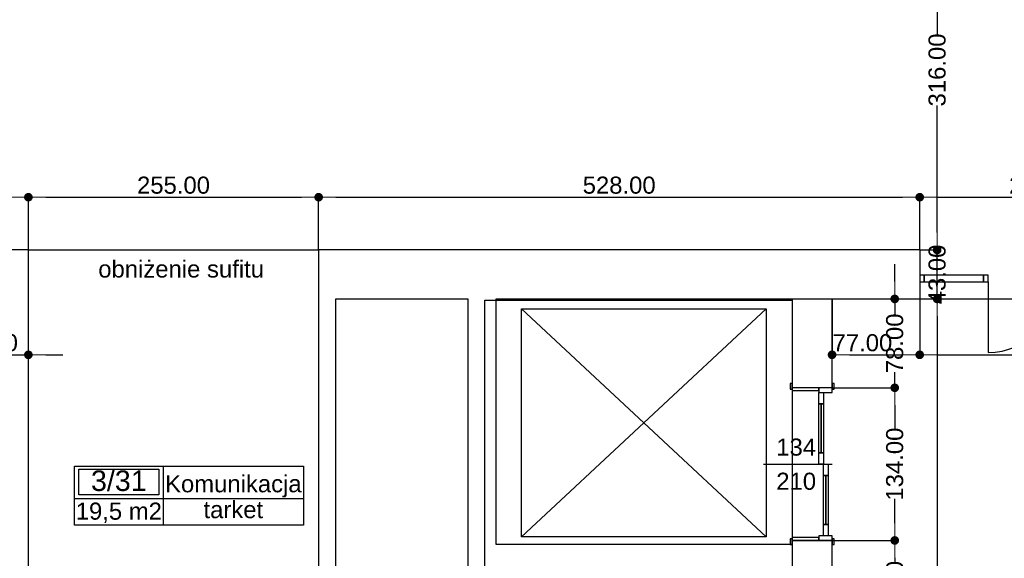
# Model space of a CAD drawing. Header units: millimetres. Extents: x -175445 to -20415, y -559200 to 231527.
# Tile 193 of 256: x -109677 to -101028, y -99683 to -94955. Entities that reach past the tile are written whole.
import ezdxf
from ezdxf.enums import TextEntityAlignment as Align

# ---------------------------------------------------------------- set-up
doc = ezdxf.new("R2010")
doc.units = ezdxf.units.MM
doc.header["$MEASUREMENT"] = 0
for name, color, linetype in [('Drzwi', 7, 'Continuous'), ('Linia', 7, 'Continuous'), ('Obiekt', 7, 'Continuous'), ('Polilinia', 7, 'Continuous'), ('Strefa', 7, 'Continuous'), ('Strop', 7, 'Continuous'), ('Tekst', 7, 'Continuous'), ('Wymiary', 63, 'Continuous'), ('Ściana', 7, 'Continuous')]:
    doc.layers.add(name, color=color, linetype=linetype)
doc.styles.add('Arial', font='txt')
doc.styles.add('Times new roman', font='txt')
doc.dimstyles.new('GENERATED_STYLE__1', dxfattribs={"dimtxt": 150, "dimasz": 152, "dimexe": 0.18, "dimexo": 0, "dimgap": 0.09, "dimtad": 1, "dimtih": 1, "dimtoh": 1, "dimlfac": 0.1, "dimzin": 0, "dimdsep": 46, "dimtxsty": 'Arial', "dimblk": 'ARROWHEAD_11', "dimblk1": 'ARROWHEAD_11', "dimblk2": 'ARROWHEAD_11', "dimcen": 0.09, "dimclrd": 114, "dimclre": 114, "dimclrt": 114, "dimazin": 0, "dimtfac": 1, "dimtdec": 4, "dimtmove": 0, "dimatfit": 3, "dimfxl": 1, "dimtolj": 1, "dimtzin": 0, "dimarcsym": 0})
doc.dimstyles.new('GENERATED_STYLE__3', dxfattribs={"dimtxt": 150, "dimasz": 152, "dimexe": 0.18, "dimexo": 0, "dimgap": 0.09, "dimtad": 1, "dimlfac": 0.1, "dimzin": 0, "dimdsep": 46, "dimtxsty": 'Arial', "dimblk": 'ARROWHEAD_11', "dimblk1": 'ARROWHEAD_11', "dimblk2": 'ARROWHEAD_11', "dimcen": 0.09, "dimclrd": 114, "dimclre": 114, "dimclrt": 114, "dimazin": 0, "dimtfac": 1, "dimtdec": 4, "dimtmove": 2, "dimatfit": 3, "dimfxl": 1, "dimtolj": 1, "dimtzin": 0, "dimarcsym": 0})
doc.dimstyles.new('GENERATED_STYLE__4', dxfattribs={"dimtxt": 150, "dimasz": 152, "dimexe": 0.18, "dimexo": 0, "dimgap": 0.09, "dimtad": 1, "dimtih": 1, "dimtoh": 1, "dimlfac": 0.1, "dimzin": 0, "dimdsep": 46, "dimtxsty": 'Arial', "dimblk": 'ARROWHEAD_11', "dimblk1": 'ARROWHEAD_11', "dimblk2": 'ARROWHEAD_11', "dimcen": 0.09, "dimclrd": 114, "dimclre": 114, "dimclrt": 114, "dimazin": 0, "dimtfac": 1, "dimtdec": 4, "dimtmove": 2, "dimatfit": 3, "dimfxl": 1, "dimtolj": 1, "dimtzin": 0, "dimarcsym": 0})

# ---------------------------------------------------------------- blocks, each defined once
blk = doc.blocks.new('Komunikacja_3_31_33', base_point=(-102723.8, 29758.5))
at = {"layer": 'Strefa'}
for p, q in [((-103502.8, 30041.4), (-101491.1, 30041.4)), ((-103502.8, 29522.8), (-103502.8, 30041.4)), ((-103463.9, 30015.4), (-102762.7, 30015.4)), ((-103463.9, 29789.1), (-103463.9, 30015.4)), ((-102762.7, 30015.4), (-102762.7, 29789.1)), ((-102723.8, 30041.4), (-102723.8, 29522.8)), ((-101491.1, 30041.4), (-101491.1, 29522.8)), ((-103502.8, 29758.5), (-101491.1, 29758.5)), ((-102762.7, 29789.1), (-103463.9, 29789.1)), ((-101491.1, 29522.8), (-103502.8, 29522.8))]:
    blk.add_line(p, q, dxfattribs=at)
at = {"layer": 'Strefa', "style": 'Arial'}
for tag, height, p in [('ROOM_NUMBER', 180, (-103113.3, 29913.5)), ('ROOM_NAME', 150, (-102107.5, 29886.9)), ('ROOM_CALC_AREA', 150, (-103113.3, 29646.4)), ('floor_f', 150, (-102107.5, 29659.8))]:
    blk.add_attdef(tag, text='', height=height, dxfattribs=at).set_placement(p, align=Align.MIDDLE_CENTER)
blk = doc.blocks.new('ARROWHEAD_11')
at = {"color": 0, "linetype": 'Continuous', "lineweight": 0}
blk.add_line((0, 0), (-1, 0), dxfattribs=at)
at = {"color": 0, "linetype": 'Continuous', "lineweight": 0, "const_width": 0.25, "flags": 128}
blk.add_lwpolyline([(-0.125, 0, 1), (0.125, 0, 1)], format="xyb", close=True, dxfattribs=at)
blk = doc.blocks.new('*D3343')
at = {"layer": 'Defpoints', "color": 0}
for p in [(-103190.7, -97406.6), (-99722.3, -97406.6), (-99330.7, -98726.6)]:
    blk.add_point(p, dxfattribs=at)
at = {"layer": 'Wymiary', "color": 114, "lineweight": -2}
for p, q in [((-103190.7, -97406.6), (-99722.1, -97406.6)), ((-99722.3, -97558.6), (-99722.3, -97762.5)), ((-99722.3, -98574.6), (-99722.3, -98370.7)), ((-99330.7, -98726.6), (-99722.5, -98726.6))]:
    blk.add_line(p, q, dxfattribs=at)
at = {"layer": 'Wymiary', "color": 114, "lineweight": -2, "xscale": 152, "yscale": 152, "zscale": 152}
for p, rotation in [((-99722.3, -97406.6), 90), ((-99722.3, -98726.6), 270)]:
    blk.add_blockref('ARROWHEAD_11', p, dxfattribs=dict(at, rotation=rotation))
at = {"layer": 'Wymiary', "color": 114, "lineweight": 13, "insert": (-99722.3, -98066.6), "char_height": 150, "attachment_point": 5, "rotation": 90, "style": 'Arial'}
blk.add_mtext('\\A1;132.00', dxfattribs=at)
blk = doc.blocks.new('*D3344')
at = {"layer": 'Defpoints', "color": 0}
for p in [(-99722.3, -97096.6), (-99050.7, -97096.6), (-103190.7, -97406.6)]:
    blk.add_point(p, dxfattribs=at)
at = {"layer": 'Wymiary', "color": 114, "lineweight": -2}
for p, q in [((-99722.3, -96944.6), (-99722.3, -96792.6)), ((-99050.7, -97096.6), (-99722.5, -97096.6)), ((-99722.3, -97406.6), (-99722.3, -97096.6)), ((-103190.7, -97406.6), (-99722.1, -97406.6)), ((-99722.3, -97558.6), (-99722.3, -97710.6))]:
    blk.add_line(p, q, dxfattribs=at)
at = {"layer": 'Wymiary', "color": 114, "lineweight": -2, "xscale": 152, "yscale": 152, "zscale": 152}
for p, rotation in [((-99722.3, -97096.6), 270), ((-99722.3, -97406.6), 90)]:
    blk.add_blockref('ARROWHEAD_11', p, dxfattribs=dict(at, rotation=rotation))
at = {"layer": 'Wymiary', "color": 114, "lineweight": 13, "insert": (-99722.3, -97251.6), "char_height": 150, "attachment_point": 5, "rotation": 90, "style": 'Arial'}
blk.add_mtext('\\A1;31.00', dxfattribs=at)
blk = doc.blocks.new('*D3352')
at = {"layer": 'Defpoints', "color": 0}
for p in [(-102540.8, -99526.6), (-101990.1, -99526.6), (-102655.8, -100526.6)]:
    blk.add_point(p, dxfattribs=at)
at = {"layer": 'Wymiary', "color": 114, "lineweight": -2}
for p, q in [((-102540.8, -99526.6), (-101989.9, -99526.6)), ((-101990.1, -99678.6), (-101990.1, -99722.4)), ((-101990.1, -100374.6), (-101990.1, -100330.7)), ((-102655.8, -100526.6), (-101989.9, -100526.6))]:
    blk.add_line(p, q, dxfattribs=at)
at = {"layer": 'Wymiary', "color": 114, "lineweight": -2, "xscale": 152, "yscale": 152, "zscale": 152}
for p, rotation in [((-101990.1, -99526.6), 90), ((-101990.1, -100526.6), 270)]:
    blk.add_blockref('ARROWHEAD_11', p, dxfattribs=dict(at, rotation=rotation))
at = {"layer": 'Wymiary', "color": 114, "lineweight": 13, "insert": (-101990.1, -100026.6), "char_height": 150, "attachment_point": 5, "rotation": 90, "style": 'Arial'}
blk.add_mtext('\\A1;100.00', dxfattribs=at)
blk = doc.blocks.new('*D3353')
at = {"layer": 'Defpoints', "color": 0}
for p in [(-102540.8, -98186.6), (-101990.1, -98186.6), (-102540.8, -99526.6)]:
    blk.add_point(p, dxfattribs=at)
at = {"layer": 'Wymiary', "color": 114, "lineweight": -2}
for p, q in [((-102540.8, -98186.6), (-101989.9, -98186.6)), ((-101990.1, -98338.6), (-101990.1, -98552.4)), ((-101990.1, -99374.6), (-101990.1, -99160.7)), ((-102540.8, -99526.6), (-101989.9, -99526.6))]:
    blk.add_line(p, q, dxfattribs=at)
at = {"layer": 'Wymiary', "color": 114, "lineweight": -2, "xscale": 152, "yscale": 152, "zscale": 152}
for p, rotation in [((-101990.1, -98186.6), 90), ((-101990.1, -99526.6), 270)]:
    blk.add_blockref('ARROWHEAD_11', p, dxfattribs=dict(at, rotation=rotation))
at = {"layer": 'Wymiary', "color": 114, "lineweight": 13, "insert": (-101990.1, -98856.6), "char_height": 150, "attachment_point": 5, "rotation": 90, "style": 'Arial'}
blk.add_mtext('\\A1;134.00', dxfattribs=at)
blk = doc.blocks.new('*D3354')
at = {"layer": 'Defpoints', "color": 0}
for p in [(-102540.8, -97406.6), (-101990.1, -97406.6), (-102540.8, -98186.6)]:
    blk.add_point(p, dxfattribs=at)
at = {"layer": 'Wymiary', "color": 114, "lineweight": -2}
for p, q in [((-101990.1, -97254.6), (-101990.1, -97102.6)), ((-102540.8, -97406.6), (-101989.9, -97406.6)), ((-101990.1, -97406.6), (-101990.1, -97544.3)), ((-101990.1, -98186.6), (-101990.1, -98048.9)), ((-102540.8, -98186.6), (-101989.9, -98186.6)), ((-101990.1, -98338.6), (-101990.1, -98490.6))]:
    blk.add_line(p, q, dxfattribs=at)
at = {"layer": 'Wymiary', "color": 114, "lineweight": -2, "xscale": 152, "yscale": 152, "zscale": 152}
for p, rotation in [((-101990.1, -97406.6), 270), ((-101990.1, -98186.6), 90)]:
    blk.add_blockref('ARROWHEAD_11', p, dxfattribs=dict(at, rotation=rotation))
at = {"layer": 'Wymiary', "color": 114, "lineweight": 13, "insert": (-101990.1, -97796.6), "char_height": 150, "attachment_point": 5, "rotation": 90, "style": 'Arial'}
blk.add_mtext('\\A1;78.00', dxfattribs=at)
blk = doc.blocks.new('*D3357')
at = {"layer": 'Defpoints', "color": 0}
for p in [(-101770.7, -97406.6), (-101617.4, -97406.6), (-101800.7, -104186.6)]:
    blk.add_point(p, dxfattribs=at)
at = {"layer": 'Wymiary', "color": 114, "lineweight": -2}
for p, q in [((-101770.7, -97406.6), (-101617.2, -97406.6)), ((-101617.4, -97558.6), (-101617.4, -100485)), ((-101617.4, -104034.6), (-101617.4, -101108.2)), ((-101800.7, -104186.6), (-101617.2, -104186.6))]:
    blk.add_line(p, q, dxfattribs=at)
at = {"layer": 'Wymiary', "color": 114, "lineweight": -2, "xscale": 152, "yscale": 152, "zscale": 152}
for p, rotation in [((-101617.4, -97406.6), 90), ((-101617.4, -104186.6), 270)]:
    blk.add_blockref('ARROWHEAD_11', p, dxfattribs=dict(at, rotation=rotation))
at = {"layer": 'Wymiary', "color": 114, "lineweight": 13, "insert": (-101617.4, -100796.6), "char_height": 150, "attachment_point": 5, "rotation": 90, "style": 'Arial'}
blk.add_mtext('\\A1;678.00', dxfattribs=at)
blk = doc.blocks.new('*D3358')
at = {"layer": 'Defpoints', "color": 0}
for p in [(-101770.7, -96976.6), (-101617.4, -96976.6), (-101770.7, -97406.6)]:
    blk.add_point(p, dxfattribs=at)
at = {"layer": 'Wymiary', "color": 114, "lineweight": -2}
for p, q in [((-101617.4, -96824.6), (-101617.4, -96672.6)), ((-101770.7, -96976.6), (-101617.2, -96976.6)), ((-101617.4, -97406.6), (-101617.4, -96976.6)), ((-101770.7, -97406.6), (-101617.2, -97406.6)), ((-101617.4, -97558.6), (-101617.4, -97710.6))]:
    blk.add_line(p, q, dxfattribs=at)
at = {"layer": 'Wymiary', "color": 114, "lineweight": -2, "xscale": 152, "yscale": 152, "zscale": 152}
for p, rotation in [((-101617.4, -96976.6), 270), ((-101617.4, -97406.6), 90)]:
    blk.add_blockref('ARROWHEAD_11', p, dxfattribs=dict(at, rotation=rotation))
at = {"layer": 'Wymiary', "color": 114, "lineweight": 13, "insert": (-101617.4, -97191.6), "char_height": 150, "attachment_point": 5, "rotation": 90, "style": 'Arial'}
blk.add_mtext('\\A1;43.00', dxfattribs=at)
blk = doc.blocks.new('*D3359')
at = {"layer": 'Defpoints', "color": 0}
for p in [(-102300.7, -93816.6), (-101617.4, -93816.6), (-101770.7, -96976.6)]:
    blk.add_point(p, dxfattribs=at)
at = {"layer": 'Wymiary', "color": 114, "lineweight": -2}
for p, q in [((-102300.7, -93816.6), (-101617.2, -93816.6)), ((-101617.4, -93968.6), (-101617.4, -95085.5)), ((-101617.4, -96824.6), (-101617.4, -95707.7)), ((-101770.7, -96976.6), (-101617.2, -96976.6))]:
    blk.add_line(p, q, dxfattribs=at)
at = {"layer": 'Wymiary', "color": 114, "lineweight": -2, "xscale": 152, "yscale": 152, "zscale": 152}
for p, rotation in [((-101617.4, -93816.6), 90), ((-101617.4, -96976.6), 270)]:
    blk.add_blockref('ARROWHEAD_11', p, dxfattribs=dict(at, rotation=rotation))
at = {"layer": 'Wymiary', "color": 114, "lineweight": 13, "insert": (-101617.4, -95396.6), "char_height": 150, "attachment_point": 5, "rotation": 90, "style": 'Arial'}
blk.add_mtext('\\A1;316.00', dxfattribs=at)
blk = doc.blocks.new('*D3488')
at = {"layer": 'Defpoints', "color": 0}
for p in [(-101780.7, -91776.6), (-95450.7, -94306), (-95450.7, -100891.6)]:
    blk.add_point(p, dxfattribs=at)
at = {"layer": 'Wymiary', "color": 114, "lineweight": -2}
for p, q in [((-101780.7, -91776.6), (-101780.7, -94306.2)), ((-101628.7, -94306), (-95602.7, -94306)), ((-95450.7, -100891.6), (-95450.7, -94305.8))]:
    blk.add_line(p, q, dxfattribs=at)
at = {"layer": 'Wymiary', "color": 114, "lineweight": -2, "xscale": 152, "yscale": 152, "zscale": 152, "rotation": 180}
blk.add_blockref('ARROWHEAD_11', (-101780.7, -94306), dxfattribs=at)
at = {"layer": 'Wymiary', "color": 114, "lineweight": -2, "xscale": 152, "yscale": 152, "zscale": 152}
blk.add_blockref('ARROWHEAD_11', (-95450.7, -94306), dxfattribs=at)
at = {"layer": 'Wymiary', "color": 114, "lineweight": 13, "insert": (-98729.6, -94201), "char_height": 150, "attachment_point": 5, "style": 'Arial'}
blk.add_mtext('\\A1;633.00', dxfattribs=at)
blk = doc.blocks.new('*D3598')
at = {"layer": 'Defpoints', "color": 0}
for p in [(-109600.7, -96513.6), (-111910.7, -96976.6), (-109600.7, -96976.6)]:
    blk.add_point(p, dxfattribs=at)
at = {"layer": 'Wymiary', "color": 114, "lineweight": -2}
for p, q in [((-111910.7, -96976.6), (-111910.7, -96513.5)), ((-111758.7, -96513.6), (-109752.7, -96513.6)), ((-109600.7, -96976.6), (-109600.7, -96513.5))]:
    blk.add_line(p, q, dxfattribs=at)
at = {"layer": 'Wymiary', "color": 114, "lineweight": -2, "xscale": 152, "yscale": 152, "zscale": 152, "rotation": 180}
blk.add_blockref('ARROWHEAD_11', (-111910.7, -96513.6), dxfattribs=at)
at = {"layer": 'Wymiary', "color": 114, "lineweight": -2, "xscale": 152, "yscale": 152, "zscale": 152}
blk.add_blockref('ARROWHEAD_11', (-109600.7, -96513.6), dxfattribs=at)
at = {"layer": 'Wymiary', "color": 114, "lineweight": 13, "insert": (-110755.7, -96408.6), "char_height": 150, "attachment_point": 5, "style": 'Arial'}
blk.add_mtext('\\A1;231.00', dxfattribs=at)
blk = doc.blocks.new('*D3599')
at = {"layer": 'Defpoints', "color": 0}
for p in [(-107050.7, -96513.6), (-109600.7, -96976.6), (-107050.7, -96976.6)]:
    blk.add_point(p, dxfattribs=at)
at = {"layer": 'Wymiary', "color": 114, "lineweight": -2}
for p, q in [((-109600.7, -96976.6), (-109600.7, -96513.5)), ((-109448.7, -96513.6), (-107202.7, -96513.6)), ((-107050.7, -96976.6), (-107050.7, -96513.5))]:
    blk.add_line(p, q, dxfattribs=at)
at = {"layer": 'Wymiary', "color": 114, "lineweight": -2, "xscale": 152, "yscale": 152, "zscale": 152, "rotation": 180}
blk.add_blockref('ARROWHEAD_11', (-109600.7, -96513.6), dxfattribs=at)
at = {"layer": 'Wymiary', "color": 114, "lineweight": -2, "xscale": 152, "yscale": 152, "zscale": 152}
blk.add_blockref('ARROWHEAD_11', (-107050.7, -96513.6), dxfattribs=at)
at = {"layer": 'Wymiary', "color": 114, "lineweight": 13, "insert": (-108325.7, -96408.6), "char_height": 150, "attachment_point": 5, "style": 'Arial'}
blk.add_mtext('\\A1;255.00', dxfattribs=at)
blk = doc.blocks.new('*D3600')
at = {"layer": 'Defpoints', "color": 0}
for p in [(-101770.7, -96513.6), (-107050.7, -96976.6), (-101770.7, -96976.6)]:
    blk.add_point(p, dxfattribs=at)
at = {"layer": 'Wymiary', "color": 114, "lineweight": -2}
for p, q in [((-107050.7, -96976.6), (-107050.7, -96513.5)), ((-106898.7, -96513.6), (-101922.7, -96513.6)), ((-101770.7, -96976.6), (-101770.7, -96513.5))]:
    blk.add_line(p, q, dxfattribs=at)
at = {"layer": 'Wymiary', "color": 114, "lineweight": -2, "xscale": 152, "yscale": 152, "zscale": 152, "rotation": 180}
blk.add_blockref('ARROWHEAD_11', (-107050.7, -96513.6), dxfattribs=at)
at = {"layer": 'Wymiary', "color": 114, "lineweight": -2, "xscale": 152, "yscale": 152, "zscale": 152}
blk.add_blockref('ARROWHEAD_11', (-101770.7, -96513.6), dxfattribs=at)
at = {"layer": 'Wymiary', "color": 114, "lineweight": 13, "insert": (-104410.7, -96408.6), "char_height": 150, "attachment_point": 5, "style": 'Arial'}
blk.add_mtext('\\A1;528.00', dxfattribs=at)
blk = doc.blocks.new('*D3601')
at = {"layer": 'Defpoints', "color": 0}
for p in [(-99330.7, -96513.6), (-101770.7, -96976.6), (-99330.7, -96976.6)]:
    blk.add_point(p, dxfattribs=at)
at = {"layer": 'Wymiary', "color": 114, "lineweight": -2}
for p, q in [((-101770.7, -96976.6), (-101770.7, -96513.5)), ((-101618.7, -96513.6), (-99482.7, -96513.6)), ((-99330.7, -96976.6), (-99330.7, -96513.5))]:
    blk.add_line(p, q, dxfattribs=at)
at = {"layer": 'Wymiary', "color": 114, "lineweight": -2, "xscale": 152, "yscale": 152, "zscale": 152, "rotation": 180}
blk.add_blockref('ARROWHEAD_11', (-101770.7, -96513.6), dxfattribs=at)
at = {"layer": 'Wymiary', "color": 114, "lineweight": -2, "xscale": 152, "yscale": 152, "zscale": 152}
blk.add_blockref('ARROWHEAD_11', (-99330.7, -96513.6), dxfattribs=at)
at = {"layer": 'Wymiary', "color": 114, "lineweight": 13, "insert": (-100664.6, -96408.6), "char_height": 150, "attachment_point": 5, "style": 'Arial'}
blk.add_mtext('\\A1;244.00', dxfattribs=at)
blk = doc.blocks.new('*D3634')
at = {"layer": 'Defpoints', "color": 0}
for p in [(-109600.7, -97896.9), (-109800.7, -100796.6), (-109600.7, -100796.6)]:
    blk.add_point(p, dxfattribs=at)
at = {"layer": 'Wymiary', "color": 114, "lineweight": -2}
for p, q in [((-109952.7, -97896.9), (-110104.7, -97896.9)), ((-109800.7, -100796.6), (-109800.7, -97896.7)), ((-109800.7, -97896.9), (-109600.7, -97896.9)), ((-109600.7, -100796.6), (-109600.7, -97896.7)), ((-109448.7, -97896.9), (-109296.7, -97896.9))]:
    blk.add_line(p, q, dxfattribs=at)
at = {"layer": 'Wymiary', "color": 114, "lineweight": -2, "xscale": 152, "yscale": 152, "zscale": 152}
blk.add_blockref('ARROWHEAD_11', (-109800.7, -97896.9), dxfattribs=at)
at = {"layer": 'Wymiary', "color": 114, "lineweight": -2, "xscale": 152, "yscale": 152, "zscale": 152, "rotation": 180}
blk.add_blockref('ARROWHEAD_11', (-109600.7, -97896.9), dxfattribs=at)
at = {"layer": 'Wymiary', "color": 114, "lineweight": 13, "insert": (-109954.6, -97791.9), "char_height": 150, "attachment_point": 5, "style": 'Arial'}
blk.add_mtext('\\A1;20.00', dxfattribs=at)
blk = doc.blocks.new('*D3656')
at = {"layer": 'Defpoints', "color": 0}
for p in [(-102540.8, -97406.6), (-101770.7, -97406.6), (-101770.7, -97896.9)]:
    blk.add_point(p, dxfattribs=at)
at = {"layer": 'Wymiary', "color": 114, "lineweight": -2}
for p, q in [((-102540.8, -97406.6), (-102540.8, -97897.1)), ((-101770.7, -97406.6), (-101770.7, -97897.1)), ((-102388.8, -97896.9), (-101922.7, -97896.9))]:
    blk.add_line(p, q, dxfattribs=at)
at = {"layer": 'Wymiary', "color": 114, "lineweight": -2, "xscale": 152, "yscale": 152, "zscale": 152, "rotation": 180}
blk.add_blockref('ARROWHEAD_11', (-102540.8, -97896.9), dxfattribs=at)
at = {"layer": 'Wymiary', "color": 114, "lineweight": -2, "xscale": 152, "yscale": 152, "zscale": 152}
blk.add_blockref('ARROWHEAD_11', (-101770.7, -97896.9), dxfattribs=at)
at = {"layer": 'Wymiary', "color": 114, "lineweight": 13, "insert": (-102273.7, -97791.9), "char_height": 150, "attachment_point": 5, "style": 'Arial'}
blk.add_mtext('\\A1;77.00', dxfattribs=at)
blk = doc.blocks.new('*D3657')
at = {"layer": 'Defpoints', "color": 0}
for p in [(-101770.7, -97406.6), (-99330.7, -97896.9), (-99330.7, -98726.6)]:
    blk.add_point(p, dxfattribs=at)
at = {"layer": 'Wymiary', "color": 114, "lineweight": -2}
for p, q in [((-101770.7, -97406.6), (-101770.7, -97897.1)), ((-101618.7, -97896.9), (-99482.7, -97896.9)), ((-99330.7, -98726.6), (-99330.7, -97896.7))]:
    blk.add_line(p, q, dxfattribs=at)
at = {"layer": 'Wymiary', "color": 114, "lineweight": -2, "xscale": 152, "yscale": 152, "zscale": 152, "rotation": 180}
blk.add_blockref('ARROWHEAD_11', (-101770.7, -97896.9), dxfattribs=at)
at = {"layer": 'Wymiary', "color": 114, "lineweight": -2, "xscale": 152, "yscale": 152, "zscale": 152}
blk.add_blockref('ARROWHEAD_11', (-99330.7, -97896.9), dxfattribs=at)
at = {"layer": 'Wymiary', "color": 114, "lineweight": 13, "insert": (-100550.7, -97791.9), "char_height": 150, "attachment_point": 5, "style": 'Arial'}
blk.add_mtext('\\A1;244.00', dxfattribs=at)

msp = doc.modelspace()

# ---------------------------------------------------------------- linework, layer by layer
at = {"layer": 'Drzwi'}
for p, q in [((-101730.722, -97196.604), (-101770.722, -97196.604)), ((-101770.722, -97196.604), (-101770.722, -97256.604)), ((-101770.722, -97196.604), (-101770.722, -97256.604)), ((-101210.722, -97196.604), (-101730.722, -97196.604)), ((-101730.722, -97196.604), (-101730.722, -97256.604)), ((-101730.722, -97256.604), (-101730.722, -97196.604)), ((-101210.722, -97256.604), (-101210.722, -97196.604)), ((-101170.722, -97196.604), (-101210.722, -97196.604)), ((-101210.722, -97196.604), (-101210.722, -97256.604)), ((-101170.722, -97256.604), (-101170.722, -97196.604)), ((-101770.722, -97256.604), (-101730.722, -97256.604)), ((-101730.722, -97256.604), (-101210.722, -97256.604)), ((-101210.722, -97256.604), (-101170.722, -97256.604)), ((-101170.722, -97256.604), (-101170.722, -97876.604)), ((-102890.766, -98149.565), (-102909.766, -98149.565)), ((-102909.766, -98149.565), (-102909.766, -98199.565)), ((-102890.766, -98199.565), (-102890.766, -98149.565)), ((-102890.766, -98186.565), (-102890.766, -98149.565)), ((-102521.766, -98149.565), (-102540.766, -98149.565)), ((-102540.766, -98149.565), (-102540.766, -98199.565)), ((-102540.766, -98186.565), (-102540.766, -98149.565)), ((-102521.766, -98199.565), (-102521.766, -98149.565)), ((-102909.766, -98199.565), (-102890.766, -98199.565)), ((-102655.766, -98186.565), (-102890.766, -98186.565)), ((-102890.766, -98186.565), (-102890.766, -98211.565)), ((-102655.766, -98186.565), (-102890.766, -98186.565)), ((-102890.766, -98211.565), (-102655.766, -98211.565)), ((-102655.766, -98211.565), (-102655.766, -98186.565)), ((-102540.766, -98186.565), (-102655.766, -98186.565)), ((-102655.766, -98186.565), (-102655.766, -98226.565)), ((-102540.766, -98186.565), (-102655.766, -98186.565)), ((-102655.766, -98226.565), (-102540.766, -98226.565)), ((-102655.766, -98326.565), (-102655.766, -98226.565)), ((-102655.766, -98226.565), (-102615.766, -98226.565)), ((-102615.766, -98226.565), (-102615.766, -98326.565)), ((-102540.766, -98226.565), (-102540.766, -98186.565)), ((-102540.766, -98199.565), (-102521.766, -98199.565)), ((-102655.766, -98326.565), (-102635.766, -98326.565)), ((-102655.766, -98756.565), (-102655.766, -98326.565)), ((-102615.766, -98326.565), (-102655.766, -98326.565)), ((-102635.766, -98326.565), (-102635.766, -98756.565)), ((-102635.766, -98326.565), (-102615.766, -98326.565)), ((-102635.766, -98756.565), (-102635.766, -98326.565)), ((-102635.766, -98756.565), (-102635.766, -98326.565)), ((-102615.766, -98326.565), (-102615.766, -98756.565)), ((-102635.766, -98756.565), (-102655.766, -98756.565)), ((-102655.766, -98856.565), (-102655.766, -98756.565)), ((-102655.766, -98756.565), (-102615.766, -98756.565)), ((-102615.766, -98756.565), (-102635.766, -98756.565)), ((-102615.766, -98756.565), (-102615.766, -98856.565)), ((-102615.766, -98856.565), (-102655.766, -98856.565)), ((-102615.766, -98956.565), (-102615.766, -98856.565)), ((-102615.766, -98856.565), (-102575.766, -98856.565)), ((-102575.766, -98856.565), (-102575.766, -98956.565)), ((-102615.766, -98956.565), (-102595.766, -98956.565)), ((-102615.766, -99386.565), (-102615.766, -98956.565)), ((-102575.766, -98956.565), (-102615.766, -98956.565)), ((-102595.766, -98956.565), (-102595.766, -99386.565)), ((-102595.766, -98956.565), (-102575.766, -98956.565)), ((-102595.766, -99386.565), (-102595.766, -98956.565)), ((-102595.766, -99386.565), (-102595.766, -98956.565)), ((-102575.766, -98956.565), (-102575.766, -99386.565)), ((-102595.766, -99386.565), (-102615.766, -99386.565)), ((-102615.766, -99486.565), (-102615.766, -99386.565)), ((-102615.766, -99386.565), (-102575.766, -99386.565)), ((-102575.766, -99386.565), (-102595.766, -99386.565)), ((-102575.766, -99386.565), (-102575.766, -99486.565)), ((-102909.766, -99513.565), (-102909.766, -99563.565)), ((-102890.766, -99513.565), (-102909.766, -99513.565)), ((-102655.766, -99501.565), (-102890.766, -99501.565)), ((-102890.766, -99501.565), (-102890.766, -99526.565)), ((-102890.766, -99563.565), (-102890.766, -99513.565)), ((-102890.766, -99526.565), (-102655.766, -99526.565)), ((-102655.766, -99526.565), (-102890.766, -99526.565)), ((-102890.766, -99526.565), (-102890.766, -99563.565)), ((-102540.766, -99486.565), (-102655.766, -99486.565)), ((-102655.766, -99486.565), (-102655.766, -99526.565)), ((-102655.766, -99526.565), (-102655.766, -99501.565)), ((-102655.766, -99526.565), (-102540.766, -99526.565)), ((-102540.766, -99526.565), (-102655.766, -99526.565)), ((-102575.766, -99486.565), (-102615.766, -99486.565)), ((-102540.766, -99526.565), (-102540.766, -99486.565)), ((-102540.766, -99513.565), (-102540.766, -99563.565)), ((-102521.766, -99513.565), (-102540.766, -99513.565)), ((-102540.766, -99526.565), (-102540.766, -99563.565)), ((-102521.766, -99563.565), (-102521.766, -99513.565)), ((-102909.766, -99563.565), (-102890.766, -99563.565)), ((-102540.766, -99563.565), (-102521.766, -99563.565))]:
    msp.add_line(p, q, dxfattribs=at)
msp.add_arc((-101170.722, -97256.604), 620, 270, 0, dxfattribs=at)
at = {"layer": 'Linia'}
msp.add_line((-109600.722, -96976.604), (-107050.722, -96976.604), dxfattribs=at)
at = {"layer": 'Obiekt'}
msp.add_line((-103142.144, -98856.565), (-102540.766, -98856.565), dxfattribs=at)
at = {"layer": 'Polilinia', "flags": 128}
msp.add_lwpolyline([(-105268.866, -97494.826), (-103118.866, -97494.826), (-103118.866, -99494.826), (-105268.866, -99494.826)], close=True, dxfattribs=at)
msp.add_lwpolyline([(-103118.866, -99494.826), (-105268.866, -97494.826), (-103118.866, -97494.826), (-105268.866, -99494.826)], dxfattribs=at)
at = {"layer": 'Strop', "flags": 128}
msp.add_lwpolyline([(-145950.766, -114276.565), (-102220.766, -114276.565), (-102220.766, -112869.769), (-102220.766, -112866.565), (-86970.765, -112866.565), (-80500.722, -112866.565), (-80500.722, -108356.645), (-73250.715, -108356.645), (-73250.715, -107080.605), (-73250.715, -105060.605), (-73250.715, -104443.284, 0.03196361), (-87766.262, -96042.647, 0.00052298), (-87996.035, -95934.358, 0.00198881), (-88871.874, -95526.952, 0.03139835), (-102840.651, -90213.64, 0.034913), (-120656.111, -86030.364), (-120656.106, -86030.333), (-120656.209, -86030.316, 0.0261473), (-131693.029, -84820.632), (-135966.978, -84618.624, 0.0060186)], format="xyb", dxfattribs=at)
msp.add_lwpolyline([(-102890.722, -104186.604), (-105590.696, -104186.604), (-105590.696, -97416.604), (-102890.722, -97416.604)], close=True, dxfattribs=at)
at = {"layer": 'Ściana'}
for p, q in [((-101770.722, -96976.604), (-101770.722, -97196.604)), ((-101770.722, -97196.604), (-101770.722, -97256.604)), ((-101770.722, -97256.604), (-101770.722, -97406.604)), ((-102890.766, -98186.565), (-102890.766, -98149.565)), ((-102540.766, -98186.565), (-102540.766, -98149.565)), ((-102655.766, -98186.565), (-102890.766, -98186.565)), ((-102540.766, -98186.565), (-102655.766, -98186.565)), ((-102890.766, -99526.565), (-102890.766, -99563.565)), ((-102655.766, -99526.565), (-102890.766, -99526.565)), ((-102540.766, -99526.565), (-102655.766, -99526.565)), ((-102540.766, -99526.565), (-102540.766, -99563.565))]:
    msp.add_line(p, q, dxfattribs=at)
at = {"layer": 'Ściana', "flags": 128}
for points in [[(-109600.722, -96976.604), (-111910.722, -96976.604)], [(-109600.722, -104616.604), (-109600.722, -96976.604)], [(-107050.722, -96976.604), (-107050.722, -103126.604)], [(-101770.722, -96976.604), (-107050.722, -96976.604)], [(-106900.722, -103126.604), (-106900.722, -97406.604)], [(-106900.722, -97406.604), (-105740.766, -97406.604)], [(-105740.766, -97406.604), (-105740.766, -104186.604)], [(-105490.766, -97406.604), (-102890.766, -97406.604)], [(-105490.766, -99563.565), (-105490.766, -97406.604)], [(-102890.766, -97406.604), (-102890.766, -98186.565)], [(-102540.766, -97406.604), (-101770.722, -97406.604)], [(-102540.766, -98186.565), (-102540.766, -97406.604)], [(-102890.766, -99526.565), (-102890.766, -99563.565)], [(-102540.766, -100526.565), (-102540.766, -99526.565)], [(-102890.766, -99563.565), (-105490.766, -99563.565)]]:
    msp.add_lwpolyline(points, dxfattribs=at)

# ---------------------------------------------------------------- block references
at = {"layer": 'Strefa'}
ref = msp.add_blockref('Komunikacja_3_31_33', (-108416.532, -99157.383), dxfattribs=at)
ref.add_attrib('ROOM_NAME', 'Komunikacja', dxfattribs={"color": 7, "height": 150, "style": 'Arial'}).set_placement((-107800.208, -99028.982), align=Align.MIDDLE_CENTER)
ref.add_attrib('ROOM_NUMBER', '3/31', dxfattribs={"color": 7, "height": 180, "style": 'Arial'}).set_placement((-108806.052, -99002.435), align=Align.MIDDLE_CENTER)
ref.add_attrib('ROOM_CALC_AREA', '19,5 m2', dxfattribs={"color": 7, "height": 150, "style": 'Arial'}).set_placement((-108806.052, -99269.437), align=Align.MIDDLE_CENTER)
ref.add_attrib('floor_f', 'tarket', dxfattribs={"color": 7, "height": 150, "style": 'Arial'}).set_placement((-107800.208, -99256.065), align=Align.MIDDLE_CENTER)

# ---------------------------------------------------------------- texts
at = {"layer": 'Obiekt', "char_height": 150, "attachment_point": 7, "style": 'Arial'}
for s, insert in [('\\A1;{\\fArial|b0|i0|c238|p38;134}', (-103030.592, -98784.136)), ('\\A1;{\\fArial|b0|i0|c238|p38;210}', (-103030.592, -99084.033))]:
    msp.add_mtext(s, dxfattribs=dict(at, insert=insert))
at = {"layer": 'Tekst', "insert": (-108258.804, -97068.536), "char_height": 150, "attachment_point": 2, "style": 'Times new roman'}
msp.add_mtext('\\A1;{\\fArial|b0|i0|c0|p38;obniżenie sufitu}', dxfattribs=at)

# ---------------------------------------------------------------- dimensions: what is measured, and where the dimension line sits
at = {"layer": 'Wymiary', "color": 114, "lineweight": 13}
for base, p1, p2, dimstyle, picture, middle in [((-95450.722, -94305.976), (-101780.722, -91776.604), (-95450.722, -100891.604), 'GENERATED_STYLE__3', '*D3488', (-98729.551, -94200.976)), ((-109600.722, -96513.632), (-111910.722, -96976.604), (-109600.722, -96976.604), 'GENERATED_STYLE__3', '*D3598', (-110755.722, -96408.632)), ((-107050.722, -96513.632), (-109600.722, -96976.604), (-107050.722, -96976.604), 'GENERATED_STYLE__3', '*D3599', (-108325.722, -96408.632)), ((-101770.722, -96513.632), (-107050.722, -96976.604), (-101770.722, -96976.604), 'GENERATED_STYLE__3', '*D3600', (-104410.722, -96408.632)), ((-99330.722, -96513.632), (-101770.722, -96976.604), (-99330.722, -96976.604), 'GENERATED_STYLE__3', '*D3601', (-100664.551, -96408.632)), ((-101770.722, -97896.917), (-102540.766, -97406.604), (-101770.722, -97406.604), 'GENERATED_STYLE__4', '*D3656', (-102273.696, -97791.917)), ((-99330.722, -97896.917), (-101770.722, -97406.604), (-99330.722, -98726.604), 'GENERATED_STYLE__3', '*D3657', (-100550.722, -97791.917)), ((-109600.722, -97896.917), (-109800.722, -100796.604), (-109600.722, -100796.604), 'GENERATED_STYLE__3', '*D3634', (-109954.551, -97791.917))]:
    dim = msp.add_linear_dim(base=base, p1=p1, p2=p2, dimstyle=dimstyle, dxfattribs=at)
    dim.commit()
    dim.dimension.update_dxf_attribs({"geometry": picture, "text_midpoint": middle, "dimtype": 160})
for base, p1, p2, picture, middle in [((-101617.408, -93816.604), (-101770.722, -96976.604), (-102300.722, -93816.604), '*D3359', (-101617.408, -95396.604)), ((-101617.408, -96976.604), (-101770.722, -97406.604), (-101770.722, -96976.604), '*D3358', (-101617.408, -97191.604)), ((-99722.312, -97096.604), (-103190.722, -97406.604), (-99050.722, -97096.604), '*D3344', (-99722.312, -97251.604)), ((-101990.055, -97406.604), (-102540.766, -98186.565), (-102540.766, -97406.604), '*D3354', (-101990.055, -97796.585)), ((-99722.312, -97406.604), (-99330.722, -98726.604), (-103190.722, -97406.604), '*D3343', (-99722.312, -98066.604)), ((-101617.408, -97406.604), (-101800.722, -104186.604), (-101770.722, -97406.604), '*D3357', (-101617.408, -100796.604)), ((-101990.055, -98186.565), (-102540.766, -99526.565), (-102540.766, -98186.565), '*D3353', (-101990.055, -98856.565)), ((-101990.055, -99526.565), (-102655.766, -100526.565), (-102540.766, -99526.565), '*D3352', (-101990.055, -100026.565))]:
    dim = msp.add_linear_dim(base=base, p1=p1, p2=p2, angle=90, dimstyle='GENERATED_STYLE__1', dxfattribs=at)
    dim.commit()
    dim.dimension.update_dxf_attribs({"geometry": picture, "text_midpoint": middle, "dimtype": 160, "text_rotation": 90})

doc.saveas('drawing.dxf')
